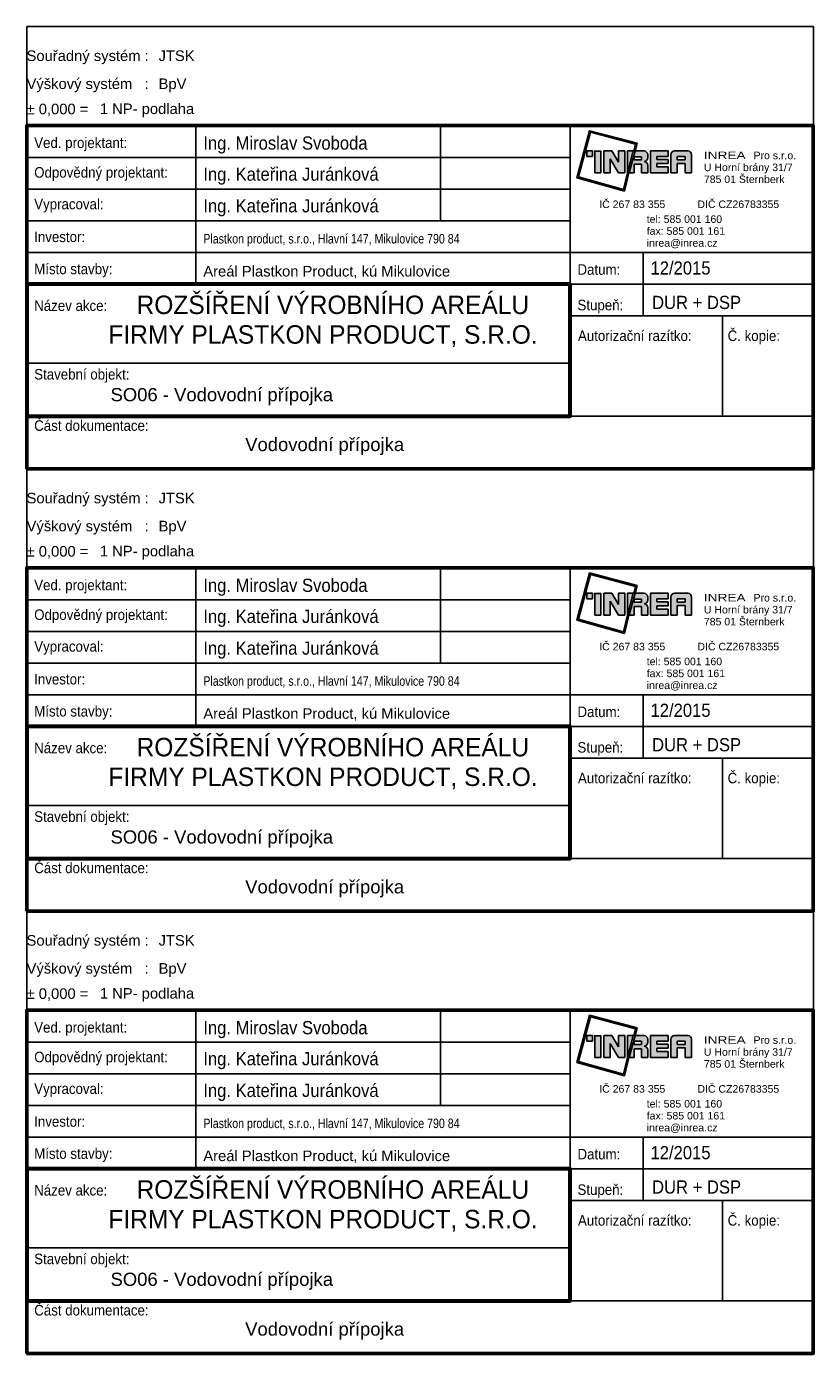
# Model space of a CAD drawing. Header units: millimetres. Extents: x 86477 to 788943, y -27515 to 248801.
# Tile 8 of 10: x 584891 to 599791, y 65948 to 91088. Entities that reach past the tile are written whole.
import ezdxf
from ezdxf.enums import TextEntityAlignment as Align

# ---------------------------------------------------------------- set-up
doc = ezdxf.new("R2010")
doc.units = ezdxf.units.MM
doc.layers.add('IN_RAZITKO', color=7, linetype='Continuous')
doc.styles.add('ari-rom-uni', font='arial.ttf')
doc.styles.add('ARIAL', font='arial.ttf')

# ---------------------------------------------------------------- blocks, each defined once
blk = doc.blocks.new('RAZÍTKO VÝKRES')
at = {"layer": 'IN_RAZITKO'}
blk.add_hatch(color=256, dxfattribs=at).paths.add_polyline_path([(-3.869, 7.655), (-3.904, 7.527), (-3.878, 7.527), (-3.839, 7.673), (-4.74, 7.912), (-4.978, 7.018), (-4.08, 6.768), (-3.993, 7.115), (-4.019, 7.115), (-4.098, 6.799), (-4.947, 7.035), (-4.722, 7.882)])
h = blk.add_hatch(color=256, dxfattribs=at)
h.paths.add_polyline_path([(-4.687, 7.527), (-4.792, 7.527), (-4.792, 7.423), (-4.687, 7.423)])
h.paths.add_polyline_path([(-4.527, 7.526), (-4.642, 7.526), (-4.642, 7.115), (-4.527, 7.115)])
h.paths.add_polyline_path([(-4.317, 7.527), (-4.468, 7.527), (-4.468, 7.115), (-4.349, 7.115), (-4.349, 7.381), (-4.189, 7.115), (-4.07, 7.115), (-4.07, 7.527), (-4.189, 7.527), (-4.189, 7.315)])
h.paths.add_polyline_path([(-3.913, 7.527), (-4.023, 7.527), (-4.023, 7.115)])
h.paths.add_polyline_path([(-3.708, 7.527), (-3.877, 7.527), (-3.987, 7.115), (-3.894, 7.115), (-3.894, 7.277), (-3.757, 7.277), (-3.757, 7.115), (-3.638, 7.115), (-3.638, 7.257, 0.414214), (-3.708, 7.327, 0.414214), (-3.638, 7.397), (-3.638, 7.457, 0.414214)])
h.paths.add_polyline_path([(-3.757, 7.419), (-3.757, 7.362), (-3.894, 7.362), (-3.894, 7.419)], flags=16)
h.paths.add_polyline_path([(-3.253, 7.527), (-3.588, 7.527), (-3.588, 7.115), (-3.253, 7.115), (-3.253, 7.225), (-3.465, 7.225), (-3.465, 7.287), (-3.253, 7.287), (-3.253, 7.366), (-3.465, 7.366), (-3.465, 7.421), (-3.253, 7.421)])
h.paths.add_polyline_path([(-2.877, 7.527), (-3.131, 7.527, 0.414214), (-3.201, 7.457), (-3.201, 7.115), (-3.081, 7.115), (-3.081, 7.293), (-2.931, 7.293), (-2.931, 7.115), (-2.807, 7.115), (-2.807, 7.457, 0.414214)])
h.paths.add_polyline_path([(-2.931, 7.421), (-2.931, 7.362), (-3.081, 7.362), (-3.081, 7.421)], flags=16)
at = {"layer": 'IN_RAZITKO', "color": 7}
for p, q in [((-12.195, 8.005), (-12.195, 5.005)), ((-7.564, 8.005), (-7.564, 6.205)), ((-5.108, 2.651), (-5.108, 8.005)), ((-15.395, 7.405), (-5.108, 7.405)), ((-15.395, 6.805), (-5.108, 6.805)), ((-15.395, 6.205), (-5.108, 6.205)), ((-15.395, 5.605), (-5.108, 5.605)), ((-5.108, 5.605), (-0.505, 5.605)), ((-3.727, 5.605), (-3.727, 4.405)), ((-5.108, 5.005), (-0.505, 5.005)), ((-5.108, 4.405), (-0.505, 4.405)), ((-2.225, 4.405), (-2.225, 2.505)), ((-15.395, 3.505), (-5.108, 3.505))]:
    blk.add_line(p, q, dxfattribs=at)
at = {"layer": 'IN_RAZITKO'}
for p, q in [((-4.468, 7.527), (-4.317, 7.527)), ((-4.468, 7.527), (-4.468, 7.115)), ((-4.349, 7.115), (-4.349, 7.381)), ((-4.349, 7.381), (-4.189, 7.115)), ((-4.317, 7.527), (-4.189, 7.315)), ((-4.189, 7.315), (-4.189, 7.527)), ((-4.189, 7.527), (-4.07, 7.527)), ((-4.07, 7.115), (-4.07, 7.527)), ((-4.023, 7.115), (-4.023, 7.527)), ((-3.913, 7.527), (-4.023, 7.115)), ((-4.023, 7.527), (-3.913, 7.527)), ((-3.877, 7.527), (-3.987, 7.115)), ((-3.878, 7.527), (-3.904, 7.527)), ((-3.894, 7.362), (-3.894, 7.419)), ((-3.757, 7.419), (-3.894, 7.419)), ((-3.757, 7.362), (-3.894, 7.362)), ((-3.877, 7.527), (-3.708, 7.527)), ((-3.757, 7.362), (-3.757, 7.419)), ((-3.638, 7.397), (-3.638, 7.457)), ((-3.588, 7.527), (-3.588, 7.115)), ((-3.588, 7.527), (-3.253, 7.527)), ((-3.253, 7.421), (-3.465, 7.421)), ((-3.465, 7.421), (-3.465, 7.366)), ((-3.253, 7.366), (-3.465, 7.366)), ((-3.253, 7.527), (-3.253, 7.421)), ((-3.253, 7.421), (-3.253, 7.527)), ((-3.253, 7.366), (-3.253, 7.287)), ((-3.201, 7.115), (-3.201, 7.457)), ((-3.131, 7.527), (-2.877, 7.527)), ((-2.931, 7.421), (-3.081, 7.421)), ((-3.081, 7.421), (-3.081, 7.362)), ((-3.081, 7.362), (-2.931, 7.362)), ((-2.931, 7.293), (-3.081, 7.293)), ((-3.081, 7.293), (-3.081, 7.115)), ((-2.931, 7.362), (-2.931, 7.421)), ((-2.931, 7.115), (-2.931, 7.293)), ((-2.807, 7.115), (-2.807, 7.457)), ((-4.468, 7.115), (-4.349, 7.115)), ((-4.189, 7.115), (-4.07, 7.115)), ((-3.993, 7.115), (-4.019, 7.115)), ((-3.987, 7.115), (-3.894, 7.115)), ((-3.894, 7.115), (-3.894, 7.277)), ((-3.894, 7.277), (-3.757, 7.277)), ((-3.757, 7.277), (-3.757, 7.115)), ((-3.757, 7.115), (-3.638, 7.115)), ((-3.638, 7.257), (-3.638, 7.115)), ((-3.588, 7.115), (-3.253, 7.115)), ((-3.253, 7.287), (-3.465, 7.287)), ((-3.465, 7.287), (-3.465, 7.225)), ((-3.465, 7.225), (-3.253, 7.225)), ((-3.253, 7.225), (-3.253, 7.115)), ((-3.201, 7.115), (-3.081, 7.115)), ((-2.931, 7.115), (-2.807, 7.115)), ((-5.108, 2.505), (-0.505, 2.505))]:
    blk.add_line(p, q, dxfattribs=at)
at = {"layer": 'IN_RAZITKO', "lineweight": 50}
for points in [[(-15.4, 1.505), (-0.5, 1.505), (-0.5, 8.01), (-15.4, 8.01)], [(-15.395, 1.51), (-0.505, 1.51), (-0.505, 8.005), (-15.395, 8.005)]]:
    blk.add_lwpolyline(points, close=True, dxfattribs=at)
at = {"layer": 'IN_RAZITKO'}
for points in [[(-3.878, 7.527), (-3.839, 7.673), (-4.74, 7.912), (-4.978, 7.018), (-4.08, 6.768), (-3.993, 7.115)], [(-3.904, 7.527), (-3.869, 7.655), (-4.722, 7.882), (-4.947, 7.035), (-4.098, 6.799), (-4.019, 7.115)]]:
    blk.add_lwpolyline(points, dxfattribs=at)
for points in [[(-4.792, 7.423), (-4.687, 7.423), (-4.687, 7.527), (-4.792, 7.527)], [(-4.642, 7.115), (-4.527, 7.115), (-4.527, 7.526), (-4.642, 7.526)]]:
    blk.add_lwpolyline(points, close=True, dxfattribs=at)
at = {"layer": 'IN_RAZITKO', "lineweight": 60}
blk.add_lwpolyline([(-15.395, 2.505), (-5.108, 2.505), (-5.108, 5.005), (-15.395, 5.005)], close=True, dxfattribs=at)
at = {"layer": 'IN_RAZITKO'}
for centre, start, end in [((-3.708, 7.457), 0, 90), ((-3.708, 7.397), 270, 0), ((-3.708, 7.257), 0, 90), ((-3.131, 7.457), 90, 180), ((-2.877, 7.457), 0, 90)]:
    blk.add_arc(centre, 0.07, start, end, dxfattribs=at)
at = {"layer": 'IN_RAZITKO', "style": 'ARIAL'}
for s, p in [('Souřadný systém :', (-15.4, 9.432)), ('Výškový systém   :', (-15.4, 8.901)), ('± 0,000 =', (-15.4, 8.423))]:
    blk.add_text(s, height=0.2, dxfattribs=at).set_placement(p, align=Align.TOP_LEFT)
at = {"layer": 'IN_RAZITKO', "color": 3, "style": 'ARIAL'}
for s, p in [('JTSK', (-12.9, 9.432)), ('BpV', (-12.9, 8.901))]:
    blk.add_text(s, height=0.2, dxfattribs=at).set_placement(p, align=Align.TOP_LEFT)
at = {"layer": 'IN_RAZITKO', "color": 7, "style": 'ari-rom-uni', "width": 0.9}
for s, p in [('Ved. projektant:', (-15.255, 7.584)), ('Odpovědný projektant:', (-15.255, 7.022)), ('Vypracoval:', (-15.255, 6.422)), ('Investor:', (-15.255, 5.801)), ('Místo stavby:', (-15.255, 5.193)), ('Datum:', (-4.968, 5.182)), ('Název akce:', (-15.255, 4.497)), ('Stupeň:', (-4.968, 4.509)), ('Autorizační razítko:', (-4.959, 3.927)), ('Č. kopie:', (-2.125, 3.927)), ('Stavební objekt:', (-15.255, 3.197)), ('Část dokumentace:', (-15.255, 2.225))]:
    blk.add_text(s, height=0.2, dxfattribs=at).set_placement(p)
at = {"layer": 'IN_RAZITKO', "style": 'ari-rom-uni'}
for s, p in [('U Horní brány 31/7', (-2.575, 7.103)), ('                 Pro s.r.o.', (-2.575, 7.329)), ('785 01 Šternberk', (-2.575, 6.877)), ('IČ 267 83 355           DIČ CZ26783355', (-4.556, 6.404)), ('tel: 585 001 160', (-3.657, 6.122)), ('fax: 585 001 161', (-3.657, 5.896)), ('inrea@inrea.cz', (-3.657, 5.67))]:
    blk.add_text(s, height=0.1425, dxfattribs=at).set_placement(p, align=Align.BOTTOM_LEFT)
at = {"layer": 'IN_RAZITKO', "style": 'ari-rom-uni', "width": 1.3}
blk.add_text('INREA', height=0.1425, dxfattribs=at).set_placement((-2.575, 7.331), align=Align.BOTTOM_LEFT)
at = {"layer": 'IN_RAZITKO', "color": 3, "style": 'ARIAL'}
blk.add_attdef('NULA', (-14.012, 8.227), '', height=0.2, dxfattribs=at)
at = {"layer": 'IN_RAZITKO', "style": 'ari-rom-uni', "width": 0.9, "flags": 12}
for tag, p, height in [('VEDOUCÍ-PROJEKTANT', (-12.053, 7.553), 0.25), ('ODPOVĚDNÝ-PROJEKTANT', (-12.053, 6.964), 0.25), ('VYPRACOVAL', (-12.053, 6.363), 0.25), ('INVESTOR', (-12.053, 5.774), 0.2), ('MÍSTO', (-12.053, 5.149), 0.25), ('DATUM', (-3.585, 5.185), 0.25), ('STUPEŇ', (-3.556, 4.468), 0.25)]:
    blk.add_attdef(tag, p, '', height=height, dxfattribs=at)
at = {"layer": 'IN_RAZITKO', "style": 'ari-rom-uni', "width": 0.95, "flags": 12}
for tag, p in [('NÁZEV-1', (-10.252, 4.438)), ('NÁZEV-2', (-10.252, 3.876))]:
    blk.add_attdef(tag, text='', height=0.35, dxfattribs=at).set_placement(p, align=Align.CENTER)
at = {"layer": 'IN_RAZITKO', "style": 'ari-rom-uni'}
for tag, p in [('OBJEKT', (-11.248, 2.85)), ('DOKUMENTACE', (-11.26, 1.842))]:
    blk.add_attdef(tag, p, '', height=0.25, dxfattribs=at)

msp = doc.modelspace()

# ---------------------------------------------------------------- linework, layer by layer
for p, q in [((584896, 89208), (584896, 91088)), ((584896, 91088), (599791, 91088)), ((599791, 89213), (599791, 91088)), ((584896, 80828), (584896, 82708)), ((584896, 82708), (599791, 82708)), ((599791, 80833), (599791, 82708)), ((584896, 72448), (584896, 74328)), ((584896, 74328), (599791, 74328)), ((599791, 72453), (599791, 74328))]:
    msp.add_line(p, q)

# ---------------------------------------------------------------- block references
ref = msp.add_blockref('RAZÍTKO VÝKRES', (600291, 81203), dxfattribs=dict(xscale=1000, yscale=1000, zscale=1000))
ref.add_attrib('VEDOUCÍ-PROJEKTANT', 'Ing. Miroslav Svoboda', (588238, 88756), dxfattribs={"layer": 'IN_RAZITKO', "height": 250, "style": 'ari-rom-uni', "width": 0.9})
ref.add_attrib('ODPOVĚDNÝ-PROJEKTANT', 'Ing. Kateřina Juránková', (588238, 88167), dxfattribs={"layer": 'IN_RAZITKO', "height": 250, "style": 'ari-rom-uni', "width": 0.9})
ref.add_attrib('VYPRACOVAL', 'Ing. Kateřina Juránková', (588238, 87567), dxfattribs={"layer": 'IN_RAZITKO', "height": 250, "style": 'ari-rom-uni', "width": 0.9})
ref.add_attrib('INVESTOR', 'Plastkon product, s.r.o., Hlavní 147, Mikulovice 790 84', (588238, 86978), dxfattribs={"layer": 'IN_RAZITKO', "height": 180, "style": 'ari-rom-uni', "width": 0.8})
ref.add_attrib('MÍSTO', 'Areál Plastkon Product, kú Mikulovice', (588238, 86352), dxfattribs={"layer": 'IN_RAZITKO', "height": 200, "style": 'ari-rom-uni'})
ref.add_attrib('NÁZEV-1', 'ROZŠÍŘENÍ VÝROBNÍHO AREÁLU ', dxfattribs={"layer": 'IN_RAZITKO', "height": 350, "style": 'ari-rom-uni', "width": 0.95}).set_placement((590755, 85641), align=Align.CENTER)
ref.add_attrib('NÁZEV-2', 'FIRMY PLASTKON PRODUCT, S.R.O.', dxfattribs={"layer": 'IN_RAZITKO', "height": 350, "style": 'ari-rom-uni', "width": 0.95}).set_placement((590504, 85079), align=Align.CENTER)
ref.add_attrib('DATUM', '12/2015', (596706, 86389), dxfattribs={"layer": 'IN_RAZITKO', "height": 250, "style": 'ari-rom-uni', "width": 0.9})
ref.add_attrib('DOKUMENTACE', 'Vodovodní přípojka', (589031, 83045), dxfattribs={"layer": 'IN_RAZITKO', "height": 250, "style": 'ari-rom-uni'})
ref.add_attrib('STUPEŇ', 'DUR + DSP', (596735, 85736), dxfattribs={"layer": 'IN_RAZITKO', "height": 250, "style": 'ari-rom-uni', "width": 0.9})
ref.add_attrib('OBJEKT', '               SO06 - Vodovodní přípojka', (585026, 83989), dxfattribs={"layer": 'IN_RAZITKO', "height": 250, "style": 'ari-rom-uni'})
ref.add_attrib('NULA', '1 NP- podlaha', (586279, 89430), dxfattribs={"layer": 'IN_RAZITKO', "color": 3, "height": 200, "style": 'ARIAL'})
ref = msp.add_blockref('RAZÍTKO VÝKRES', (600291, 72823), dxfattribs=dict(xscale=1000, yscale=1000, zscale=1000))
ref.add_attrib('VEDOUCÍ-PROJEKTANT', 'Ing. Miroslav Svoboda', (588238, 80377), dxfattribs={"layer": 'IN_RAZITKO', "height": 250, "style": 'ari-rom-uni', "width": 0.9})
ref.add_attrib('ODPOVĚDNÝ-PROJEKTANT', 'Ing. Kateřina Juránková', (588238, 79788), dxfattribs={"layer": 'IN_RAZITKO', "height": 250, "style": 'ari-rom-uni', "width": 0.9})
ref.add_attrib('VYPRACOVAL', 'Ing. Kateřina Juránková', (588238, 79187), dxfattribs={"layer": 'IN_RAZITKO', "height": 250, "style": 'ari-rom-uni', "width": 0.9})
ref.add_attrib('INVESTOR', 'Plastkon product, s.r.o., Hlavní 147, Mikulovice 790 84', (588238, 78598), dxfattribs={"layer": 'IN_RAZITKO', "height": 180, "style": 'ari-rom-uni', "width": 0.8})
ref.add_attrib('MÍSTO', 'Areál Plastkon Product, kú Mikulovice', (588238, 77973), dxfattribs={"layer": 'IN_RAZITKO', "height": 200, "style": 'ari-rom-uni'})
ref.add_attrib('NÁZEV-1', 'ROZŠÍŘENÍ VÝROBNÍHO AREÁLU ', dxfattribs={"layer": 'IN_RAZITKO', "height": 350, "style": 'ari-rom-uni', "width": 0.95}).set_placement((590755, 77261), align=Align.CENTER)
ref.add_attrib('NÁZEV-2', 'FIRMY PLASTKON PRODUCT, S.R.O.', dxfattribs={"layer": 'IN_RAZITKO', "height": 350, "style": 'ari-rom-uni', "width": 0.95}).set_placement((590504, 76699), align=Align.CENTER)
ref.add_attrib('DATUM', '12/2015', (596706, 78009), dxfattribs={"layer": 'IN_RAZITKO', "height": 250, "style": 'ari-rom-uni', "width": 0.9})
ref.add_attrib('DOKUMENTACE', 'Vodovodní přípojka', (589031, 74665), dxfattribs={"layer": 'IN_RAZITKO', "height": 250, "style": 'ari-rom-uni'})
ref.add_attrib('STUPEŇ', 'DUR + DSP', (596735, 77357), dxfattribs={"layer": 'IN_RAZITKO', "height": 250, "style": 'ari-rom-uni', "width": 0.9})
ref.add_attrib('OBJEKT', '               SO06 - Vodovodní přípojka', (585026, 75609), dxfattribs={"layer": 'IN_RAZITKO', "height": 250, "style": 'ari-rom-uni'})
ref.add_attrib('NULA', '1 NP- podlaha', (586279, 81050), dxfattribs={"layer": 'IN_RAZITKO', "color": 3, "height": 200, "style": 'ARIAL'})
ref = msp.add_blockref('RAZÍTKO VÝKRES', (600291, 64443), dxfattribs=dict(xscale=1000, yscale=1000, zscale=1000))
ref.add_attrib('VEDOUCÍ-PROJEKTANT', 'Ing. Miroslav Svoboda', (588238, 71997), dxfattribs={"layer": 'IN_RAZITKO', "height": 250, "style": 'ari-rom-uni', "width": 0.9})
ref.add_attrib('ODPOVĚDNÝ-PROJEKTANT', 'Ing. Kateřina Juránková', (588238, 71408), dxfattribs={"layer": 'IN_RAZITKO', "height": 250, "style": 'ari-rom-uni', "width": 0.9})
ref.add_attrib('VYPRACOVAL', 'Ing. Kateřina Juránková', (588238, 70807), dxfattribs={"layer": 'IN_RAZITKO', "height": 250, "style": 'ari-rom-uni', "width": 0.9})
ref.add_attrib('INVESTOR', 'Plastkon product, s.r.o., Hlavní 147, Mikulovice 790 84', (588238, 70218), dxfattribs={"layer": 'IN_RAZITKO', "height": 180, "style": 'ari-rom-uni', "width": 0.8})
ref.add_attrib('MÍSTO', 'Areál Plastkon Product, kú Mikulovice', (588238, 69593), dxfattribs={"layer": 'IN_RAZITKO', "height": 200, "style": 'ari-rom-uni'})
ref.add_attrib('NÁZEV-1', 'ROZŠÍŘENÍ VÝROBNÍHO AREÁLU ', dxfattribs={"layer": 'IN_RAZITKO', "height": 350, "style": 'ari-rom-uni', "width": 0.95}).set_placement((590755, 68881), align=Align.CENTER)
ref.add_attrib('NÁZEV-2', 'FIRMY PLASTKON PRODUCT, S.R.O.', dxfattribs={"layer": 'IN_RAZITKO', "height": 350, "style": 'ari-rom-uni', "width": 0.95}).set_placement((590504, 68319), align=Align.CENTER)
ref.add_attrib('DATUM', '12/2015', (596706, 69629), dxfattribs={"layer": 'IN_RAZITKO', "height": 250, "style": 'ari-rom-uni', "width": 0.9})
ref.add_attrib('DOKUMENTACE', 'Vodovodní přípojka', (589031, 66286), dxfattribs={"layer": 'IN_RAZITKO', "height": 250, "style": 'ari-rom-uni'})
ref.add_attrib('STUPEŇ', 'DUR + DSP', (596735, 68977), dxfattribs={"layer": 'IN_RAZITKO', "height": 250, "style": 'ari-rom-uni', "width": 0.9})
ref.add_attrib('OBJEKT', '               SO06 - Vodovodní přípojka', (585026, 67229), dxfattribs={"layer": 'IN_RAZITKO', "height": 250, "style": 'ari-rom-uni'})
ref.add_attrib('NULA', '1 NP- podlaha', (586279, 72671), dxfattribs={"layer": 'IN_RAZITKO', "color": 3, "height": 200, "style": 'ARIAL'})

doc.saveas('drawing.dxf')
